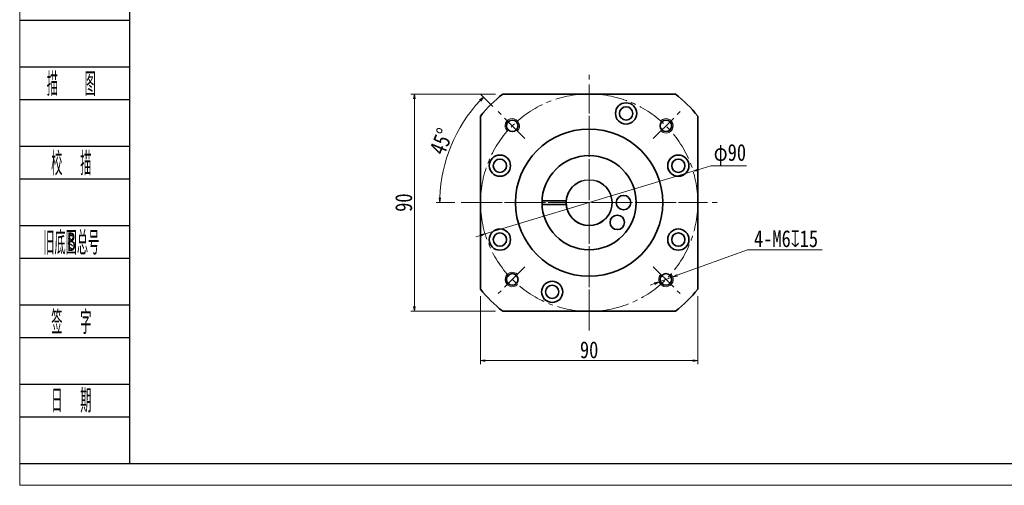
# Model space of a CAD drawing. Header units: millimetres. Extents: x -20 to 755, y -1 to 540.
# Tile 1 of 5: x -17 to 391, y -1 to 192. Entities that reach past the tile are written whole.
import ezdxf
from ezdxf.enums import TextEntityAlignment as Align

# ---------------------------------------------------------------- set-up
doc = ezdxf.new("R2010")
doc.units = ezdxf.units.MM
doc.linetypes.add('点画线', pattern=[18, 12, -2, 2, -2])
doc.layers.add('2细线层', color=4, linetype='Continuous')
doc.layers.add('6文字层', color=3, linetype='Continuous')
for name, color, linetype, lineweight in [('CDRAFT0', 7, 'Continuous', 35), ('EB0', 7, 'Continuous', 35), ('中心线层', 1, '点画线', 18), ('图框_外框线', 7, 'Continuous', 18), ('尺寸线层', 3, 'Continuous', 18), ('粗实线层', 7, 'Continuous', 35), ('粗实线层_1', 7, 'Continuous', 35), ('细实线', 211, 'Continuous', 18)]:
    doc.layers.add(name, color=color, linetype=linetype, lineweight=lineweight)
doc.styles.add('PC_TEXTSTYLE', font='ISOCP.SHX', dxfattribs={"width": 0.707, "bigfont": 'GBCBIG.SHX'})
doc.styles.get("Standard").update_dxf_attribs({"font": 'SimSun.ttf'})
doc.styles.add('宋体', font='SimSun.ttf', dxfattribs={"width": 0.8})
doc.dimstyles.new('A水平标注$0', dxfattribs={"dimtxt": 3.5, "dimasz": 2, "dimexe": 1.5, "dimexo": 3, "dimgap": 1.1, "dimtad": 1, "dimtoh": 1, "dimdec": 4, "dimdsep": 46, "dimtxsty": '宋体', "dimblk": 'OPEN', "dimcen": 3, "dimclrd": 3, "dimclre": 3, "dimclrt": 6, "dimadec": 0, "dimazin": 0, "dimtm": 1e-09, "dimtfac": 1, "dimtdec": 4, "dimtix": 1, "dimtmove": 0, "dimatfit": 3, "dimldrblk": 'OPEN', "dimfxl": 0, "dimlwd": 13, "dimlwe": 13, "dimarcsym": 0})
doc.dimstyles.new('D直径标注φ25', dxfattribs={"dimtxt": 3.5, "dimasz": 2, "dimexe": 1, "dimexo": 3, "dimtad": 1, "dimtoh": 1, "dimdec": 1, "dimdsep": 46, "dimtxsty": '宋体', "dimblk": 'OPEN', "dimcen": 3, "dimclrd": 3, "dimclre": 3, "dimclrt": 130, "dimadec": 0, "dimazin": 0, "dimtm": 1e-09, "dimtfac": 1, "dimtdec": 1, "dimtmove": 0, "dimatfit": 0, "dimldrblk": 'OPEN', "dimfxl": 0, "dimlwd": 13, "dimlwe": 13, "dimarcsym": 0})
doc.dimstyles.new('螺孔(M8-7H)', dxfattribs={"dimtxt": 3.5, "dimasz": 2, "dimexe": 1.25, "dimexo": 3, "dimtad": 1, "dimtoh": 1, "dimdec": 4, "dimdsep": 46, "dimtxsty": '宋体', "dimblk": 'OPEN', "dimcen": 3, "dimclrd": 3, "dimclre": 3, "dimclrt": 2, "dimadec": 0, "dimazin": 0, "dimtm": 1e-09, "dimtfac": 1, "dimtdec": 4, "dimtmove": 0, "dimatfit": 3, "dimldrblk": 'OPEN', "dimfxl": 0, "dimlwd": 9, "dimlwe": 9, "dimarcsym": 0})

# ---------------------------------------------------------------- blocks, each defined once
blk = doc.blocks.new('_Open')
at = {"color": 0, "linetype": 'ByBlock', "lineweight": -2}
for p, q in [((-1, 0.17), (0, 0)), ((-1, -0.17), (0, 0)), ((0, 0), (-1, 0))]:
    blk.add_line(p, q, dxfattribs=at)
blk = doc.blocks.new('*D8')
at = {"layer": 'Defpoints', "color": 0, "transparency": 16777216}
for p in [(183.28, 160.76), (146.74, 70.76), (183.27, 70.76)]:
    blk.add_point(p, dxfattribs=at)
at = {"layer": '粗实线层', "color": 3, "lineweight": 13, "transparency": 16777216}
for p, q in [((180.28, 160.76), (145.24, 160.76)), ((146.74, 158.76), (146.74, 72.76)), ((180.27, 70.76), (145.24, 70.76))]:
    blk.add_line(p, q, dxfattribs=at)
at = {"layer": '粗实线层', "color": 3, "lineweight": 13, "transparency": 16777216, "xscale": 2, "yscale": 2, "zscale": 2}
for p, rotation in [((146.74, 160.76), 90), ((146.74, 70.76), 270)]:
    blk.add_blockref('_Open', p, dxfattribs=dict(at, rotation=rotation))
at = {"layer": '粗实线层', "color": 6, "transparency": 16777216, "insert": (142.31, 115.76), "char_height": 7, "attachment_point": 5, "rotation": 90, "style": '宋体', "bg_fill": 3, "box_fill_scale": 1.1, "bg_fill_color": 257, "bg_fill_transparency": 0}
blk.add_mtext('90', dxfattribs=at)
blk = doc.blocks.new('*D9')
at = {"layer": 'Defpoints', "color": 0, "transparency": 16777216}
for p in [(181.37, 153.46), (192.49, 142.33), (166.44, 115.76), (270.89, 115.76)]:
    blk.add_point(p, dxfattribs=at)
at = {"layer": '粗实线层', "color": 3, "lineweight": 13, "transparency": 16777216}
for p, q in [((179.25, 155.58), (174.27, 160.56)), ((163.44, 115.76), (155.71, 115.76))]:
    blk.add_line(p, q, dxfattribs=at)
blk.add_arc((219.07, 115.76), 61.86, 136.8526, 178.1474, dxfattribs=at)
at = {"layer": '粗实线层', "color": 3, "lineweight": 13, "transparency": 16777216, "xscale": 2, "yscale": 2, "zscale": 2}
for p, rotation in [((175.33, 159.5), 45.92632355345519), ((157.21, 115.76), 269.0736764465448)]:
    blk.add_blockref('_Open', p, dxfattribs=dict(at, rotation=rotation))
at = {"layer": '粗实线层', "color": 6, "transparency": 16777216, "insert": (157.87, 141.11), "char_height": 7, "attachment_point": 5, "rotation": 67.5, "style": '宋体', "bg_fill": 3, "box_fill_scale": 1.1, "bg_fill_color": 257, "bg_fill_transparency": 0}
blk.add_mtext('45%%d', dxfattribs=at)
at = {"layer": 'Defpoints', "color": 0, "transparency": 16777216}
blk.add_point((161.92, 139.43), dxfattribs=at)
blk = doc.blocks.new('*D10')
at = {"layer": 'Defpoints', "color": 0, "transparency": 16777216}
for p in [(262.15, 128.75), (175.98, 102.77)]:
    blk.add_point(p, dxfattribs=at)
at = {"layer": '尺寸线层', "color": 3, "lineweight": 13, "transparency": 16777216}
for p, q in [((264.07, 129.32), (269.52, 130.97)), ((269.52, 130.97), (284.2, 130.97)), ((175.98, 102.77), (262.15, 128.75)), ((174.07, 102.19), (172.15, 101.62))]:
    blk.add_line(p, q, dxfattribs=at)
at = {"layer": '尺寸线层', "color": 3, "lineweight": 13, "transparency": 16777216, "xscale": 2, "yscale": 2, "zscale": 2}
for p, rotation in [((262.15, 128.75), 196.7746328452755), ((175.98, 102.77), 16.77463284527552)]:
    blk.add_blockref('_Open', p, dxfattribs=dict(at, rotation=rotation))
at = {"layer": '尺寸线层', "color": 130, "transparency": 16777216, "insert": (277.36, 135.62), "char_height": 7, "attachment_point": 5, "style": '宋体'}
blk.add_mtext('φ90', dxfattribs=at)
blk = doc.blocks.new('*D41')
at = {"layer": 'Defpoints', "color": 0, "transparency": 16777216}
for p in [(174.07, 79.96), (264.07, 79.96), (264.07, 50.32)]:
    blk.add_point(p, dxfattribs=at)
at = {"layer": '粗实线层', "color": 3, "lineweight": 13, "transparency": 16777216}
for p, q in [((174.07, 76.96), (174.07, 48.82)), ((264.07, 76.96), (264.07, 48.82)), ((176.07, 50.32), (262.07, 50.32))]:
    blk.add_line(p, q, dxfattribs=at)
at = {"layer": '粗实线层', "color": 3, "lineweight": 13, "transparency": 16777216, "xscale": 2, "yscale": 2, "zscale": 2, "rotation": 180}
blk.add_blockref('_Open', (174.07, 50.32), dxfattribs=at)
at = {"layer": '粗实线层', "color": 3, "lineweight": 13, "transparency": 16777216, "xscale": 2, "yscale": 2, "zscale": 2}
blk.add_blockref('_Open', (264.07, 50.32), dxfattribs=at)
at = {"layer": '粗实线层', "color": 6, "transparency": 16777216, "insert": (219.07, 54.75), "char_height": 7, "attachment_point": 5, "style": '宋体', "bg_fill": 3, "box_fill_scale": 1.1, "bg_fill_color": 257, "bg_fill_transparency": 0}
blk.add_mtext('90', dxfattribs=at)
blk = doc.blocks.new('*D43')
at = {"color": 3, "lineweight": 9, "transparency": 16777216}
for p, q in [((284.64, 96.22), (255.59, 85.65)), ((315.6, 96.22), (284.64, 96.22)), ((246.19, 82.23), (244.31, 81.54)), ((248.07, 82.91), (253.71, 84.96))]:
    blk.add_line(p, q, dxfattribs=at)
at = {"layer": 'Defpoints', "color": 0, "transparency": 16777216}
for p in [(248.07, 82.91), (253.71, 84.96)]:
    blk.add_point(p, dxfattribs=at)
at = {"color": 3, "lineweight": 9, "transparency": 16777216, "xscale": 2, "yscale": 2, "zscale": 2}
for p, rotation in [((253.71, 84.96), 199.9954082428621), ((248.07, 82.91), 19.99540824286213)]:
    blk.add_blockref('_Open', p, dxfattribs=dict(at, rotation=rotation))
at = {"color": 2, "transparency": 16777216, "insert": (300.62, 100.79), "char_height": 7, "attachment_point": 5, "style": '宋体'}
blk.add_mtext('4-M6{\\famgdt|b0|i0|c0|p0;x}{15}', dxfattribs=at)

msp = doc.modelspace()

# ---------------------------------------------------------------- linework, layer by layer
msp.add_circle((219.06948, 115.75764), 9.5)
at = {"layer": '2细线层'}
for p, q in [((-16.48095, 191.36371), (28.76751, 191.36371)), ((-16.48095, 172.03635), (28.76751, 172.03635)), ((-16.48095, 158.5072), (28.76751, 158.5072)), ((-16.48095, 139.17983), (28.76751, 139.17983)), ((-16.48095, 125.65068), (28.76751, 125.65068)), ((-16.48095, 106.32331), (28.76751, 106.32331)), ((-16.48095, 92.79416), (28.76751, 92.79416)), ((-16.48095, 73.4668), (28.76751, 73.4668)), ((-16.48095, 59.93764), (28.76751, 59.93764)), ((-16.48095, 40.61028), (28.76751, 40.61028)), ((-16.48095, 27.08113), (28.76751, 27.08113)), ((-16.48095, 7.75376), (28.76751, 7.75376))]:
    msp.add_line(p, q, dxfattribs=at)
at = {"layer": 'CDRAFT0'}
for centre in [(234.37681, 152.71283), (182.1143, 131.06498), (256.02466, 131.06498), (182.1143, 100.45031), (256.02466, 100.45031), (203.76214, 78.80246)]:
    msp.add_circle(centre, 4.4, dxfattribs=at)
for start, end in [(128.4998296, 141.5000496), (38.4998296, 51.5000496), (218.4998296, 231.5000496), (308.4998296, 321.5000496)]:
    msp.add_arc((219.06948, 115.75764), 57.5, start, end, dxfattribs=at)
at = {"layer": 'EB0'}
for p, q in [((199.5839, 116.50764), (209.59913, 116.50764)), ((199.5839, 115.00764), (209.59913, 115.00764))]:
    msp.add_line(p, q, dxfattribs=at)
for centre, radius in [((219.06948, 115.75764), 19.5), ((233.31948, 115.75764), 3), ((230.74239, 107.58418), 3)]:
    msp.add_circle(centre, radius, dxfattribs=at)
msp.add_arc((219.06948, 115.75764), 9.5, 108.4103907, 71.5915198, dxfattribs=at)
at = {"layer": '中心线层'}
for p, q in [((219.06948, 67.75764), (219.06948, 163.75764)), ((192.49333, 142.33379), (181.36962, 153.45751)), ((171.06948, 115.75764), (267.06948, 115.75764)), ((245.64562, 89.1815), (256.76934, 78.05778))]:
    msp.add_line(p, q, dxfattribs=at)
at = {"layer": '图框_外框线', "color": 3}
msp.add_lwpolyline([(-16.7633, -1.3524), (748.15434, -1.3524), (748.15434, 539.55364), (-16.7633, 539.55364)], close=True, dxfattribs=at)
at = {"layer": '图框_外框线', "color": 3, "lineweight": 25}
msp.add_lwpolyline([(28.76751, 7.75376), (739.04818, 7.75376), (739.04818, 530.44748), (28.76751, 530.44748)], close=True, dxfattribs=at)
at = {"layer": '粗实线层_1'}
for points in [[(183.27508, 160.75764), (254.86403, 160.75764)], [(174.06948, 79.96325), (174.06948, 151.5522)], [(264.06948, 151.55204), (264.06948, 79.96309)], [(254.86388, 70.75764), (183.27492, 70.75764)]]:
    msp.add_lwpolyline(points, dxfattribs=at)
for centre, radius in [((234.37681, 152.71283), 2.75), ((187.24967, 147.57745), 2.4), ((219.06948, 115.75764), 30.5), ((182.1143, 131.06498), 2.75), ((256.02466, 131.06498), 2.75), ((182.1143, 100.45031), 2.75), ((256.02466, 100.45031), 2.75), ((250.88928, 83.93784), 2.4), ((203.76214, 78.80246), 2.75)]:
    msp.add_circle(centre, radius, dxfattribs=at)
at = {"layer": '细实线'}
for centre, start, end in [((187.24967, 147.57745), 315, 226.9102132), ((250.88928, 83.93784), 135, 46.9102132)]:
    msp.add_arc(centre, 3, start, end, dxfattribs=at)

# ---------------------------------------------------------------- texts
at = {"layer": '6文字层', "color": 3, "style": 'PC_TEXTSTYLE'}
for s, width, p in [('描   图', 0.6667, (4.60831, 165.27177)), ('校  描', 0.667, (4.60831, 132.41525)), ('旧底图总号', 0.667, (4.60831, 99.55874)), ('签  字', 0.667, (4.60831, 66.70222)), ('日  期', 0.667, (4.62036, 34.0386))]:
    msp.add_text(s, height=9.663682, dxfattribs=dict(at, width=width)).set_placement(p, align=Align.MIDDLE)
at = {"layer": '6文字层', "width": 0.707}
msp.add_text('B', height=7.73095, dxfattribs=at).set_placement((4.60831, 99.55874), align=Align.MIDDLE)

# ---------------------------------------------------------------- next in the draw order: dimensions: what is measured, and where the dimension line sits
at = {"layer": '粗实线层'}
dim = msp.add_linear_dim(base=(146.73649, 70.75764), p1=(183.27508, 160.75764), p2=(183.27492, 70.75764), angle=270, dimstyle='A水平标注$0', override={"dimtxt": 7, "dimgap": 1, "dimdec": 1, "dimpost": '<>', "dimblk": 'Open', "dimtvp": 0.1, "dimtfill": 1, "dimtfillclr": 256}, dxfattribs=at)
dim.commit()
dim.dimension.update_dxf_attribs({"geometry": '*D8', "text_midpoint": (142.3147, 115.75764)})

# ---------------------------------------------------------------- next in the draw order: linework, layer by layer
at = {"layer": '中心线层'}
msp.add_line((192.49333, 89.1815), (181.36962, 78.05778), dxfattribs=at)
at = {"layer": '粗实线层_1'}
msp.add_circle((187.24967, 83.93784), 2.4, dxfattribs=at)
at = {"layer": '细实线'}
msp.add_arc((187.24967, 83.93784), 3, 45, 316.9102132, dxfattribs=at)

# ---------------------------------------------------------------- next in the draw order: dimensions: what is measured, and where the dimension line sits
at = {"layer": '粗实线层'}
dim = msp.add_angular_dim_2l(base=(161.92238, 139.42875), line1=((192.49333, 142.33379), (181.36962, 153.45751)), line2=((166.436, 115.75764), (270.89174, 115.75764)), dimstyle='A水平标注$0', override={"dimtxt": 7, "dimgap": 1, "dimdec": 1, "dimpost": '<>', "dimblk": 'Open', "dimtvp": 0.1, "dimtfill": 1, "dimtfillclr": 256}, dxfattribs=at)
dim.commit()
dim.dimension.update_dxf_attribs({"geometry": '*D9', "text_midpoint": (157.87331, 141.10593)})

# ---------------------------------------------------------------- next in the draw order: linework, layer by layer
at = {"layer": '中心线层'}
for p, q in [((219.06948, 62.75764), (219.06948, 168.75764)), ((245.64562, 142.33379), (256.76934, 153.45751)), ((166.06948, 115.75764), (272.06948, 115.75764))]:
    msp.add_line(p, q, dxfattribs=at)
msp.add_circle((219.06948, 115.75764), 45, dxfattribs=at)
at = {"layer": '粗实线层_1'}
msp.add_circle((250.88928, 147.57745), 2.4, dxfattribs=at)
at = {"layer": '细实线'}
msp.add_arc((250.88928, 147.57745), 3, 225, 136.9102132, dxfattribs=at)

# ---------------------------------------------------------------- next in the draw order: dimensions: what is measured, and where the dimension line sits
at = {"layer": '尺寸线层'}
dim = msp.add_diameter_dim_2p(p1=(175.98435, 102.77029), p2=(262.15461, 128.745), dimstyle='D直径标注φ25', override={"dimtxt": 7, "dimgap": 1, "dimpost": 'φ<>', "dimtfill": 0}, dxfattribs=at)
dim.commit()
dim.dimension.update_dxf_attribs({"geometry": '*D10', "text_midpoint": (277.36061, 130.96665), "dimtype": 163})

# ---------------------------------------------------------------- next in the draw order: dimensions: what is measured, and where the dimension line sits
at = {"layer": '粗实线层'}
dim = msp.add_linear_dim(base=(264.06948, 50.32418), p1=(174.0694, 79.96319), p2=(264.06948, 79.96309), dimstyle='A水平标注$0', override={"dimtxt": 7, "dimgap": 1, "dimdec": 1, "dimpost": '<>', "dimblk": 'Open', "dimtvp": 0.1, "dimtfill": 1, "dimtfillclr": 256}, dxfattribs=at)
dim.commit()
dim.dimension.update_dxf_attribs({"geometry": '*D41', "text_midpoint": (219.06944, 54.74597)})

# ---------------------------------------------------------------- next in the draw order: dimensions: what is measured, and where the dimension line sits
dim = msp.add_diameter_dim_2p(p1=(248.07012, 82.91201), p2=(253.70844, 84.96367), text='4-M<>{\\famgdt|b0|i0|c0|p0;x}{15}', dimstyle='螺孔(M8-7H)', override={"dimtxt": 7, "dimgap": 1, "dimtad": 1, "dimtih": 0, "dimtoh": 1, "dimdec": 4, "dimlfac": 1, "dimpost": '<>', "dimcen": 0, "dimse1": 0, "dimse2": 0, "dimsd1": 0, "dimsd2": 0, "dimtix": 0, "dimtofl": 1, "dimatfit": 3, "dimtvp": 0.1, "dimtfill": 0})
dim.commit()
dim.dimension.update_dxf_attribs({"geometry": '*D43', "text_midpoint": (300.62263, 96.22007), "dimtype": 163})

doc.saveas('drawing.dxf')
